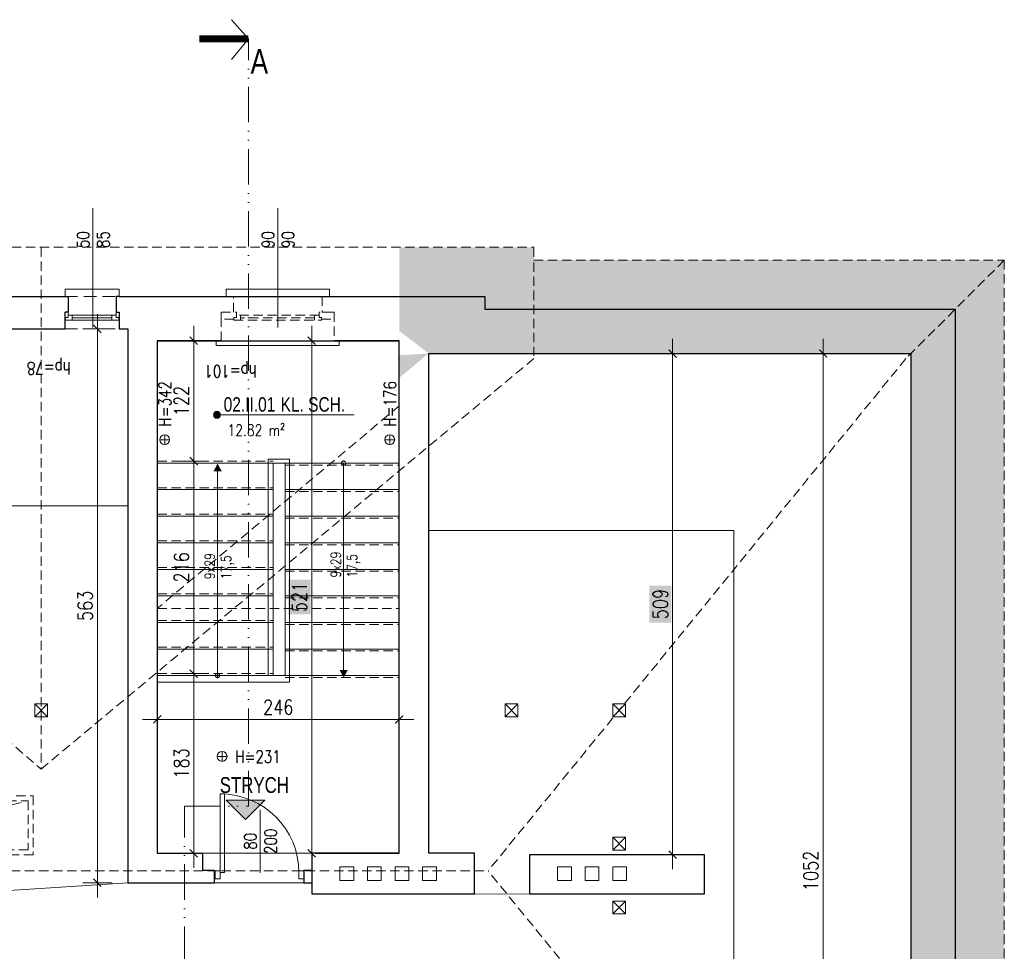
# Model space of a CAD drawing. Header units: millimetres. Extents: x 284606 to 569416, y -192995 to -95103.
# Tile 5 of 178: x 287939 to 288940, y -108755 to -107808. Entities that reach past the tile are written whole.
import ezdxf
from ezdxf.enums import TextEntityAlignment as Align

# ---------------------------------------------------------------- set-up
doc = ezdxf.new("R2010")
doc.units = ezdxf.units.MM
doc.linetypes.add('ACAD_ISO12W100', pattern=[21, 12, -3, 0, -3, 0, -3])
doc.linetypes.add('HIDDEN', pattern=[9.525, 6.35, -3.175])
doc.layers.get('0').update_dxf_attribs({"lineweight": 0})
for name, color, linetype, lineweight in [('!STR_Konstrukcja 0.20', 200, 'Continuous', 20), ('!STR_Konstrukcja 0.30', 64, 'Continuous', 30), ('!STR_Opisy 0.09', 8, 'Continuous', 9), ('!STR_Przerywana 0.09', 8, 'HIDDEN', 9), ('!STR_Stolarka drzwiowa', 30, 'Continuous', 15), ('!STR_Stolarka okienna', 72, 'Continuous', 15), ('!STR_Wymiarowanie', 254, 'Continuous', 9), ('EKO Opisy 0.09', 8, 'Continuous', 9), ('EKO przekroje', 82, 'Continuous', 13)]:
    doc.layers.add(name, color=color, linetype=linetype, lineweight=lineweight)
doc.layers.add('!STR_Kreskowanie ścian', color=7, linetype='Continuous', lineweight=5, true_color=0xa6a6a6)
doc.layers.add('!STR_Wentylacja', color=7, linetype='Continuous', lineweight=15, true_color=0x3399ff)
doc.layers.add('!STR_Obrysy pomieszczeń', color=215, linetype='Continuous', lineweight=9, plot=False)
doc.styles.add('1_50', font='txt', dxfattribs={"width": 0.8})
doc.styles.add('AB_Arial', font='NirmalaS.ttf')
doc.styles.add('EKO 1-10', font='romans.shx', dxfattribs={"width": 0.8, "height": 15})
doc.styles.add('EKO 1-5', font='romans.shx', dxfattribs={"width": 0.8, "height": 10})
doc.dimstyles.new('EKO wymiar 1-10', dxfattribs={"dimtxt": 15, "dimasz": 8, "dimexe": 15, "dimexo": 15, "dimgap": 5, "dimtad": 1, "dimdec": 0, "dimtxsty": 'EKO 1-10', "dimblk": 'ARCHTICK', "dimcen": 10, "dimdle": 15, "dimclrd": 256, "dimclre": 256, "dimclrt": 256, "dimazin": 2, "dimtfac": 1, "dimtdec": 0, "dimtmove": 2, "dimatfit": 3, "dimldrblk": 'ARCHTICK', "dimfxl": 15, "dimfxlon": 1, "dimlwd": -1, "dimlwe": -1, "dimarcsym": 0})

# ---------------------------------------------------------------- blocks, each defined once
blk = doc.blocks.new('wysokosc2')
at = {"ltscale": 2}
for points in [[(-5.1, 0), (5, 0)], [(0, 5.1), (0, -5.1)]]:
    blk.add_lwpolyline(points, dxfattribs=at)
blk.add_circle((0, 0), 5.03, dxfattribs=at)
at = {"ltscale": 2, "style": 'EKO 1-5', "width": 0.8}
blk.add_attdef('WYS', (13.3, -6), '', height=12.5, dxfattribs=at)
blk = doc.blocks.new('NR MIESZ')
h = blk.add_hatch(color=256)
h.dxf.hatch_style = 1
h.paths.add_polyline_path([(-24.5, -24.5), (0, 0), (24.5, -24.5)])
blk.add_lwpolyline([(-24.5, -24.5), (0, 0), (24.5, -24.5), (-24.5, -24.5)])
at = {"ltscale": 1.5, "style": 'AB_Arial', "width": 0.8}
for p in [(-33.2, -50.6), (-33.2, -83)]:
    blk.add_attdef('NR_POM.', p, '', height=20, rotation=0, dxfattribs=at)
blk = doc.blocks.new('*U277')
at = {"layer": '!STR_Opisy 0.09', "linetype": 'Continuous'}
blk.add_line((0, 32.1), (0, -89.2), dxfattribs=at)
at = {"layer": '!STR_Opisy 0.09', "ltscale": 0.7, "style": 'EKO 1-5', "width": 0.8}
blk.add_attdef('WYS', text='', height=12.5, rotation=270, dxfattribs=at).set_placement((-10.5, 0), align=Align.MIDDLE_CENTER)
at = {"layer": '!STR_Opisy 0.09', "linetype": 'Continuous', "style": 'EKO 1-5', "width": 0.8}
blk.add_attdef('SZER', text='', height=12.5, rotation=270, dxfattribs=at).set_placement((0, 0), align=Align.BOTTOM_CENTER)
blk.add_attdef('HP=', (21.4, -127.7), '', height=12.5, rotation=180, dxfattribs=at)
blk = doc.blocks.new('_ArchTick')
at = {"color": 0, "linetype": 'ByBlock', "const_width": 0.15}
blk.add_lwpolyline([(-0.5, -0.5), (0.5, 0.5)], dxfattribs=at)
blk = doc.blocks.new('*D321')
at = {"layer": '!STR_Wymiarowanie', "ltscale": 1.5, "transparency": 16777216}
for p, q in [((288236, -108119.2), (288236, -108670.2)), ((288251, -108134.2), (288221, -108134.2)), ((288251, -108655.2), (288221, -108655.2))]:
    blk.add_line(p, q, dxfattribs=at)
at = {"layer": 'Defpoints', "color": 0, "ltscale": 1.5, "transparency": 16777216}
for p in [(288325, -108134.2), (288236, -108655.2), (288325, -108655.2)]:
    blk.add_point(p, dxfattribs=at)
at = {"layer": '!STR_Wymiarowanie', "ltscale": 1.5, "transparency": 16777216, "xscale": 8, "yscale": 8, "zscale": 8}
for p, rotation in [((288236, -108134.2), 90), ((288236, -108655.2), 270)]:
    blk.add_blockref('_ArchTick', p, dxfattribs=dict(at, rotation=rotation))
at = {"layer": '!STR_Wymiarowanie', "ltscale": 1.5, "transparency": 16777216, "insert": (288223.5, -108394.7), "char_height": 15, "attachment_point": 5, "rotation": 90, "style": 'EKO 1-10'}
blk.add_mtext('521', dxfattribs=at)
blk = doc.blocks.new('*D322')
at = {"layer": '!STR_Wymiarowanie', "ltscale": 1.5, "transparency": 16777216}
for p, q in [((288079, -108534.2), (288079, -108504.2)), ((288325, -108534.2), (288325, -108504.2)), ((288340, -108519.2), (288064, -108519.2))]:
    blk.add_line(p, q, dxfattribs=at)
at = {"layer": 'Defpoints', "color": 0, "ltscale": 1.5, "transparency": 16777216}
for p in [(288079, -108519.2), (288079, -108655.2), (288325, -108655.2)]:
    blk.add_point(p, dxfattribs=at)
at = {"layer": '!STR_Wymiarowanie', "ltscale": 1.5, "transparency": 16777216, "xscale": 8, "yscale": 8, "zscale": 8, "rotation": 180}
blk.add_blockref('_ArchTick', (288079, -108519.2), dxfattribs=at)
at = {"layer": '!STR_Wymiarowanie', "ltscale": 1.5, "transparency": 16777216, "xscale": 8, "yscale": 8, "zscale": 8}
blk.add_blockref('_ArchTick', (288325, -108519.2), dxfattribs=at)
at = {"layer": '!STR_Wymiarowanie', "ltscale": 1.5, "transparency": 16777216, "insert": (288202, -108506.7), "char_height": 15, "attachment_point": 5, "style": 'EKO 1-10'}
blk.add_mtext('246', dxfattribs=at)
blk = doc.blocks.new('*D323')
at = {"layer": '!STR_Wymiarowanie', "ltscale": 1.5, "transparency": 16777216}
for p, q in [((288116, -108457.6), (288116, -108670.2)), ((288101, -108472.6), (288131, -108472.6)), ((288101, -108655.2), (288131, -108655.2))]:
    blk.add_line(p, q, dxfattribs=at)
at = {"layer": 'Defpoints', "color": 0, "ltscale": 1.5, "transparency": 16777216}
for p in [(288079, -108472.6), (288079, -108655.2), (288116, -108655.2)]:
    blk.add_point(p, dxfattribs=at)
at = {"layer": '!STR_Wymiarowanie', "ltscale": 1.5, "transparency": 16777216, "xscale": 8, "yscale": 8, "zscale": 8}
for p, rotation in [((288116, -108472.6), 90), ((288116, -108655.2), 270)]:
    blk.add_blockref('_ArchTick', p, dxfattribs=dict(at, rotation=rotation))
at = {"layer": '!STR_Wymiarowanie', "ltscale": 1.5, "transparency": 16777216, "insert": (288103.5, -108563.9), "char_height": 15, "attachment_point": 5, "rotation": 90, "style": 'EKO 1-10'}
blk.add_mtext('183', dxfattribs=at)
blk = doc.blocks.new('*D324')
at = {"layer": '!STR_Wymiarowanie', "ltscale": 1.5, "transparency": 16777216}
for p, q in [((288116, -108271.6), (288116, -108119.2)), ((288101, -108134.2), (288131, -108134.2)), ((288101, -108256.6), (288131, -108256.6))]:
    blk.add_line(p, q, dxfattribs=at)
at = {"layer": 'Defpoints', "color": 0, "ltscale": 1.5, "transparency": 16777216}
for p in [(288079, -108134.2), (288116, -108134.2), (288079, -108256.6)]:
    blk.add_point(p, dxfattribs=at)
at = {"layer": '!STR_Wymiarowanie', "ltscale": 1.5, "transparency": 16777216, "xscale": 8, "yscale": 8, "zscale": 8}
for p, rotation in [((288116, -108134.2), 90), ((288116, -108256.6), 270)]:
    blk.add_blockref('_ArchTick', p, dxfattribs=dict(at, rotation=rotation))
at = {"layer": '!STR_Wymiarowanie', "ltscale": 1.5, "transparency": 16777216, "insert": (288103.5, -108195.4), "char_height": 15, "attachment_point": 5, "rotation": 90, "style": 'EKO 1-10'}
blk.add_mtext('122', dxfattribs=at)
blk = doc.blocks.new('*D325')
at = {"layer": '!STR_Wymiarowanie', "ltscale": 1.5, "transparency": 16777216}
for p, q in [((288116, -108241.6), (288116, -108487.6)), ((288101, -108256.6), (288131, -108256.6)), ((288101, -108472.6), (288131, -108472.6))]:
    blk.add_line(p, q, dxfattribs=at)
at = {"layer": 'Defpoints', "color": 0, "ltscale": 1.5, "transparency": 16777216}
for p in [(288079, -108256.6), (288079, -108472.6), (288116, -108472.6)]:
    blk.add_point(p, dxfattribs=at)
at = {"layer": '!STR_Wymiarowanie', "ltscale": 1.5, "transparency": 16777216, "xscale": 8, "yscale": 8, "zscale": 8}
for p, rotation in [((288116, -108256.6), 90), ((288116, -108472.6), 270)]:
    blk.add_blockref('_ArchTick', p, dxfattribs=dict(at, rotation=rotation))
at = {"layer": '!STR_Wymiarowanie', "ltscale": 1.5, "transparency": 16777216, "insert": (288103.5, -108364.6), "char_height": 15, "attachment_point": 5, "rotation": 90, "style": 'EKO 1-10'}
blk.add_mtext('216', dxfattribs=at)
blk = doc.blocks.new('przekroj')
at = {"layer": 'EKO przekroje', "const_width": 7}
blk.add_lwpolyline([(7038.9, 3119.8), (7088.9, 3119.8)], dxfattribs=at)
blk = doc.blocks.new('przekroje')
at = {"layer": 'EKO przekroje'}
blk.add_blockref('przekroj', (-7038.9, -3119.8), dxfattribs=at)
blk = doc.blocks.new('*D496')
at = {"layer": '!STR_Wymiarowanie', "ltscale": 1.5, "transparency": 16777216}
for p, q in [((288756.2, -108132.2), (288756.2, -109214.2)), ((288771.2, -108147.2), (288741.2, -108147.2)), ((288771.2, -109199.2), (288741.2, -109199.2))]:
    blk.add_line(p, q, dxfattribs=at)
at = {"layer": 'Defpoints', "color": 0, "ltscale": 1.5, "transparency": 16777216}
for p in [(288845.4, -108147.2), (288756.2, -109199.2), (288845.4, -109199.2)]:
    blk.add_point(p, dxfattribs=at)
at = {"layer": '!STR_Wymiarowanie', "ltscale": 1.5, "transparency": 16777216, "xscale": 8, "yscale": 8, "zscale": 8}
for p, rotation in [((288756.2, -108147.2), 90), ((288756.2, -109199.2), 270)]:
    blk.add_blockref('_ArchTick', p, dxfattribs=dict(at, rotation=rotation))
at = {"layer": '!STR_Wymiarowanie', "ltscale": 1.5, "transparency": 16777216, "insert": (288743.7, -108673.2), "char_height": 15, "attachment_point": 5, "rotation": 90, "style": 'EKO 1-10'}
blk.add_mtext('1052', dxfattribs=at)
blk = doc.blocks.new('*D498')
at = {"layer": '!STR_Wymiarowanie', "ltscale": 1.5, "transparency": 16777216}
for p, q in [((288018.1, -108700.2), (288018.1, -108107.2)), ((288033.1, -108122.2), (288003.1, -108122.2)), ((288033.1, -108685.2), (288003.1, -108685.2))]:
    blk.add_line(p, q, dxfattribs=at)
at = {"layer": 'Defpoints', "color": 0, "ltscale": 1.5, "transparency": 16777216}
for p in [(288018.1, -108122.2), (288049, -108122.2), (288049, -108685.2)]:
    blk.add_point(p, dxfattribs=at)
at = {"layer": '!STR_Wymiarowanie', "ltscale": 1.5, "transparency": 16777216, "xscale": 8, "yscale": 8, "zscale": 8}
for p, rotation in [((288018.1, -108122.2), 90), ((288018.1, -108685.2), 270)]:
    blk.add_blockref('_ArchTick', p, dxfattribs=dict(at, rotation=rotation))
at = {"layer": '!STR_Wymiarowanie', "ltscale": 1.5, "transparency": 16777216, "insert": (288005.6, -108403.7), "char_height": 15, "attachment_point": 5, "rotation": 90, "style": 'EKO 1-10'}
blk.add_mtext('563', dxfattribs=at)
blk = doc.blocks.new('*U506')
at = {"ltscale": 0.3}
blk.add_hatch(color=256, dxfattribs=at).paths.add_polyline_path([(-0.9, 50, 1), (6.8, 50, 1)])
at = {"ltscale": 1.5}
blk.add_line((17.6, 50), (154.6, 50), dxfattribs=at)
at = {"ltscale": 0.3}
blk.add_lwpolyline([(17.6, 50), (3, 50)], dxfattribs=at)
blk.add_circle((3, 50), 3.86, dxfattribs=at)
at = {"ltscale": 1.5, "width": 0.8}
for tag, p, height, style in [('NR_POM.', (10.5, 53.4), 16, 'AB_Arial'), ('NAZWA_POMIESZCZENIA', (66.9, 53.4), 16, 'AB_Arial'), ('POSADZKA', (9.1, 4), 12.5, 'EKO 1-5')]:
    blk.add_attdef(tag, p, '', height=height, rotation=0, dxfattribs=dict(at, style=style))
at = {"ltscale": 1.5, "style": 'EKO 1-5', "width": 0.8}
blk.add_attdef('POWIERZCHNIA', text='', height=12.5, rotation=0, dxfattribs=at).set_placement((78.1, 22.9), align=Align.BOTTOM_RIGHT)
blk = doc.blocks.new('*U183')
at = {"layer": '!STR_Opisy 0.09', "linetype": 'Continuous'}
blk.add_line((0, 32.1), (0, -89.2), dxfattribs=at)
at = {"layer": '!STR_Opisy 0.09', "ltscale": 0.7, "style": 'EKO 1-5', "width": 0.8}
blk.add_attdef('WYS', text='', height=12.5, rotation=270, dxfattribs=at).set_placement((-10.5, 0), align=Align.MIDDLE_CENTER)
at = {"layer": '!STR_Opisy 0.09', "linetype": 'Continuous', "style": 'EKO 1-5', "width": 0.8}
blk.add_attdef('SZER', text='', height=12.5, rotation=270, dxfattribs=at).set_placement((0, 0), align=Align.BOTTOM_CENTER)
blk.add_attdef('HP=', (22.5, -124.5), '', height=12.5, rotation=180, dxfattribs=at)
blk = doc.blocks.new('*D566')
at = {"layer": '!STR_Wymiarowanie', "ltscale": 1.5, "transparency": 16777216}
for p, q in [((288603.1, -108671.6), (288603.1, -108132.2)), ((288618.1, -108147.2), (288588.1, -108147.2)), ((288618.1, -108656.6), (288588.1, -108656.6))]:
    blk.add_line(p, q, dxfattribs=at)
at = {"layer": 'Defpoints', "color": 0, "ltscale": 1.5, "transparency": 16777216}
for p in [(288603.1, -108147.2), (288635.3, -108147.2), (288635.2, -108656.6)]:
    blk.add_point(p, dxfattribs=at)
at = {"layer": '!STR_Wymiarowanie', "ltscale": 1.5, "transparency": 16777216, "xscale": 8, "yscale": 8, "zscale": 8}
for p, rotation in [((288603.1, -108147.2), 90), ((288603.1, -108656.6), 270)]:
    blk.add_blockref('_ArchTick', p, dxfattribs=dict(at, rotation=rotation))
at = {"layer": '!STR_Wymiarowanie', "ltscale": 1.5, "transparency": 16777216, "insert": (288590.6, -108401.9), "char_height": 15, "attachment_point": 5, "rotation": 90, "style": 'EKO 1-10'}
blk.add_mtext('509', dxfattribs=at)
blk = doc.blocks.new('WYŁAZ NA DACH')
at = {"layer": '!STR_Przerywana 0.09', "ltscale": 1.5}
for points in [[(0, 60), (60, 60), (60, 0), (0, 0)], [(5, 55), (55, 55), (55, 5), (5, 5)]]:
    blk.add_lwpolyline(points, close=True, dxfattribs=at)
blk.add_lwpolyline([(5, 5), (10.9, 43.9), (55, 55)], dxfattribs=at)
blk = doc.blocks.new('*U207')
at = {"layer": '!STR_Opisy 0.09', "linetype": 'Continuous'}
blk.add_line((40.7, 63.9), (40.7, -0.3), dxfattribs=at)
at = {"layer": '!STR_Stolarka drzwiowa'}
for points in [[(0, 0), (0, 80), (4.4, 80), (4.4, 0)], [(-5, -6.2), (0, -6.2), (0, 1.8), (-5, 1.8)], [(80, -6.2), (85, -6.2), (85, 1.8), (80, 1.8)]]:
    blk.add_lwpolyline(points, close=True, dxfattribs=at)
blk.add_arc((0, 0), 80, 0, 90, dxfattribs=at)
at = {"layer": '!STR_Opisy 0.09', "linetype": 'Continuous', "style": 'EKO 1-10', "width": 0.8}
blk.add_attdef('SZER', text='', height=12.5, rotation=90, dxfattribs=at).set_placement((40.7, 31.8), align=Align.BOTTOM_CENTER)
at = {"layer": '!STR_Opisy 0.09', "ltscale": 0.7, "style": 'EKO 1-10', "width": 0.8}
blk.add_attdef('WYS', text='', height=12.5, rotation=90, dxfattribs=at).set_placement((51.3, 31.8), align=Align.MIDDLE_CENTER)

msp = doc.modelspace()

# ---------------------------------------------------------------- hatches: boundary and pattern name
at = {"layer": '!STR_Kreskowanie ścian', "ltscale": 1.5}
h = msp.add_hatch(dxfattribs=at)
h.set_pattern_fill('AR-B88', color=256, scale=0.1, angle=90)
h.paths.add_polyline_path([(286998.1, -108697.9), (286985.1, -108697.9), (286948, -108697.9), (286948, -109293.8), (286998.1, -109243.7)])
h.paths.add_polyline_path([(287043.1, -108697.9), (286998.1, -108697.9), (286998.1, -109243.7), (287043.1, -109198.7)])
h.paths.add_polyline_path([(287467.8, -109250.2), (287422.8, -109250.2), (287422.8, -109244.2), (287422.8, -109244.2), (287372.8, -109294.2), (287372.8, -109300.2), (287467.8, -109300.2)])
h.paths.add_polyline_path([(287467.8, -109205.2), (287467.8, -109199.2), (287467.8, -109202.2), (287422.8, -109244.2), (287422.8, -109244.2), (287422.8, -109250.2), (287467.8, -109250.2)])
h.paths.add_polyline_path([(288890.4, -108102.3), (288845.4, -108147.3), (288845.4, -109199.2), (288890.4, -109244.2)])
h.paths.add_polyline_path([(288940.4, -108052.3), (288890.4, -108102.3), (288890.4, -109244.2), (288940.4, -109294.2)])
h.paths.add_polyline_path([(287567.1, -108186.1), (287582.1, -108089.2), (287582.1, -108039.2), (287459.6, -108039.2), (287459.6, -108186.4), (287564.1, -108185.9)])
h.paths.add_polyline_path([(287582.1, -108089.2), (287567.1, -108186.1), (287568.4, -108185.1), (287569.5, -108186.2), (287582.1, -108186.2)], flags=17)
h.paths.add_polyline_path([(288412, -108102.2), (288412.1, -108102.2), (288412.1, -108089.2), (288325.1, -108089.2), (288325.1, -108134.2), (288325.1, -108134.2), (288325.1, -108148.9), (288355.1, -108147.2), (288355, -108147.1)])
h.paths.add_polyline_path([(288462, -108052.2), (288462, -108039.2), (288325.1, -108039.2), (288325.1, -108089.2), (288412.1, -108089.2), (288412.1, -108102.2), (288412, -108102.2)])
h.paths.add_polyline_path([(288355.1, -108147.2), (288325, -108124.2), (288325, -108175.8), (288325.1, -108258.6), (288325.1, -108171.9), (288355.1, -108146.9)])
h.paths.add_polyline_path([(288234.8, -108412.2), (288234.8, -108377.2), (288212.3, -108377.2), (288212.3, -108412.2)])
h.paths.add_polyline_path([(287050.5, -108397.9), (287050.5, -108343.9)])
h.paths.add_polyline_path([(288601.9, -108420.9), (288601.9, -108383.1), (288579.4, -108383.1), (288579.4, -108420.9)])
h.paths.add_polyline_path([(287924.9, -109176.4), (287963.2, -109176.4), (287963.2, -109153.9), (287924.9, -109153.9)])
h = msp.add_hatch(dxfattribs=at)
h.set_pattern_fill('AR-B88', color=256, scale=0.1)
h.paths.add_polyline_path([(287467.8, -109202.2), (287042.6, -109199.2), (286998.1, -109243.7), (286998.1, -109244.2), (287422.8, -109244.2)])
h.paths.add_polyline_path([(287422.8, -109244.2), (286997.6, -109244.2), (286948, -109293.8), (286948, -109294.2), (287372.8, -109294.2)])
h.paths.add_polyline_path([(288419.3, -109233.6), (288465.2, -109244.2), (288465.2, -109263.2), (287972, -109263.2), (287916, -109263.2), (288006, -109263.2), (288006, -109313.2), (288421.3, -109313.2), (288421.3, -109263.2)])
h.paths.add_polyline_path([(288890.4, -109244.2), (288419.3, -109233.6), (288515.2, -109294.2), (288940.4, -109294.2), (288940.4, -109294.2)])
h.paths.add_polyline_path([(288845.4, -109199.2), (288420.2, -109199.2), (288419.3, -109233.6), (288890.4, -109244.2)])
h.paths.add_polyline_path([(288940.4, -108052.3), (288940.4, -108052.3), (288462, -108052.2), (288412, -108102.2), (288890.4, -108102.3)])
h.paths.add_polyline_path([(288890.4, -108102.3), (288412, -108102.2), (288355, -108147.1), (288845.4, -108147.3)])
at = {"layer": '!STR_Opisy 0.09', "linetype": 'Continuous'}
h = msp.add_hatch(color=256, dxfattribs=at)
h.dxf.hatch_style = 1
h.paths.add_polyline_path([(288136.2, -108266.8), (288140.3, -108259.2), (288140.3, -108266.8)])
h.paths.add_polyline_path([(288140.3, -108266.8), (288140.3, -108259.2), (288144.5, -108266.8)])
h = msp.add_hatch(color=256, dxfattribs=at)
h.dxf.hatch_style = 1
h.paths.add_polyline_path([(288264.4, -108469), (288268.5, -108476.6), (288268.5, -108469)])
h.paths.add_polyline_path([(288268.5, -108469), (288268.5, -108476.6), (288272.7, -108469)])

# ---------------------------------------------------------------- linework, layer by layer
at = {"layer": '!STR_Konstrukcja 0.20', "ltscale": 1.5}
for p, q in [((288079, -108258.6), (288197, -108258.6)), ((288197, -108474.6), (288197, -108258.6)), ((288197, -108258.6), (288325, -108258.6)), ((288209, -108474.6), (288209, -108258.6)), ((288079, -108285.6), (288197, -108285.6)), ((288209, -108285.6), (288325, -108285.6)), ((288079, -108312.6), (288197, -108312.6)), ((288209, -108312.6), (288325, -108312.6)), ((288079, -108339.6), (288197, -108339.6)), ((288209, -108339.6), (288325, -108339.6)), ((288079, -108366.6), (288197, -108366.6)), ((288209, -108366.6), (288325, -108366.6)), ((288079, -108393.6), (288197, -108393.6)), ((288209, -108393.6), (288325, -108393.6)), ((288079, -108420.6), (288197, -108420.6)), ((288209, -108420.6), (288325, -108420.6)), ((288079, -108447.6), (288197, -108447.6)), ((288209, -108447.6), (288325, -108447.6)), ((288079, -108474.6), (288197, -108474.6)), ((288197, -108474.6), (288325, -108474.6))]:
    msp.add_line(p, q, dxfattribs=at)
at = {"layer": '!STR_Konstrukcja 0.20', "linetype": 'Continuous', "lineweight": 15}
for points in [[(287985.3, -108089.2), (287985.3, -108089.2), (287985.3, -108081.7), (288040.3, -108081.7), (288040.3, -108089.2), (288040.3, -108089.2)], [(288156.5, -108089.2), (288149, -108089.2), (288149, -108081.7), (288254, -108081.7), (288254, -108089.2), (288246.5, -108089.2)], [(288144, -108134.2), (288139, -108134.2), (288139, -108139.2), (288264, -108139.2), (288264, -108134.2), (288259, -108134.2)]]:
    msp.add_lwpolyline(points, dxfattribs=at)
at = {"layer": '!STR_Konstrukcja 0.30', "ltscale": 1.5}
for p, q in [((288125, -108655.2), (288125, -108672.3)), ((288125, -108672.3), (288137, -108672.3)), ((288137, -108672.3), (288137, -108685.2)), ((288228, -108672.3), (288228, -108685.2)), ((288228, -108672.3), (288236, -108672.3))]:
    msp.add_line(p, q, dxfattribs=at)
for points in [[(287925.9, -108089.2), (287985.3, -108089.2)], [(287985.3, -108089.2), (287985.3, -108089.2), (287988.2, -108089.2), (287988.2, -108105.3), (287985.3, -108105.3)], [(288246.5, -108089.2), (288412, -108089.2), (288412, -108102.2), (288890.4, -108102.2), (288890.4, -109244.2), (288465.2, -109244.2), (288465.2, -109263.2), (288030.1, -109263.2)], [(288040.3, -108089.2), (288037.3, -108089.2), (288037.3, -108105.3), (288040.3, -108105.3)], [(288040.3, -108089.2), (288156.5, -108089.2)], [(288156.5, -108089.2), (288246.5, -108089.2)], [(287925.9, -108122.2), (287985.3, -108122.2)], [(288040.3, -108122.2), (288049, -108122.2)], [(288049, -108122.2), (288049, -108685.2), (288137, -108685.2)], [(288144, -108134.2), (288079, -108134.2), (288079, -108655.2), (288125, -108655.2)], [(288079, -108134.2), (288144, -108134.2)], [(288144, -108134.2), (288259, -108134.2)], [(288240, -108655.2), (288325, -108655.2), (288325, -108134.2), (288259, -108134.2)], [(288259, -108134.2), (288325, -108134.2)], [(288355, -108147.1), (288845.4, -108147.2), (288845.4, -109199.2), (288420.2, -109199.2), (288420.2, -109205.2), (287972, -109205.2)], [(288355, -108655.2), (288355, -108147.1)], [(288325, -108655.2), (288236, -108655.2), (288236, -108696.6), (288401.6, -108696.6), (288401.6, -108655.2), (288355, -108655.2)], [(288228, -108685.2), (288236, -108685.2)]]:
    msp.add_lwpolyline(points, dxfattribs=at)
at = {"layer": '!STR_Konstrukcja 0.30', "ltscale": 2}
for points in [[(287985.3, -108122.2), (287985.3, -108105.3), (287985.3, -108105.3)], [(288040.3, -108105.3), (288040.3, -108105.3), (288040.3, -108122.2)]]:
    msp.add_lwpolyline(points, dxfattribs=at)
at = {"layer": '!STR_Konstrukcja 0.30', "ltscale": 1.5}
msp.add_lwpolyline([(288457.7, -108656.6), (288635.2, -108656.6), (288635.2, -108696.7), (288457.7, -108696.7)], close=True, dxfattribs=at)
at = {"layer": '!STR_Obrysy pomieszczeń', "ltscale": 0.3}
for points in [[(288125, -108655.2), (288079, -108655.2), (288079, -108134.2), (288325, -108134.2), (288325, -108655.2), (288125, -108655.2)], [(287582, -108302.2), (288049, -108302.2), (288049, -108685.2), (287875.5, -108696.5)], [(287875.5, -108696.5), (288049, -108685.2), (288236, -108685.2), (288236, -108696.6), (288401.6, -108696.6), (288457.7, -108696.7), (288635.2, -108696.7), (288635.2, -108656.6), (288457.7, -108656.6), (288457.7, -108696.7), (288401.6, -108696.6), (288401.6, -108655.2), (288355, -108655.2), (288355, -108327.2), (288665.4, -108327.2), (288665.4, -109019.2)]]:
    msp.add_lwpolyline(points, dxfattribs=at)
at = {"layer": '!STR_Opisy 0.09', "linetype": 'Continuous'}
for points in [[(288140.3, -108261.2), (288140.2, -108476.6)], [(288268.5, -108474.6), (288268.5, -108258.6)]]:
    msp.add_lwpolyline(points, dxfattribs=at)
at = {"layer": '!STR_Opisy 0.09', "linetype": 'HIDDEN', "ltscale": 2}
for centre in [(288268.5, -108258.6), (288140.2, -108474.6)]:
    msp.add_circle(centre, 2.17, dxfattribs=at)
at = {"layer": '!STR_Przerywana 0.09', "ltscale": 1.5}
for p, q in [((287960.8, -108039.2), (287960.8, -108569.8)), ((288462, -108054.7), (288462, -108149.7)), ((288325, -108200.5), (288079, -108406.3)), ((288079, -108256.6), (288197, -108256.6)), ((288209, -108260.6), (288325, -108260.6)), ((288079, -108283.6), (288197, -108283.6)), ((288209, -108287.6), (288325, -108287.6)), ((288079, -108310.6), (288197, -108310.6)), ((288209, -108314.6), (288325, -108314.6)), ((288079, -108337.6), (288197, -108337.6)), ((288209, -108341.6), (288325, -108341.6)), ((288079, -108364.6), (288197, -108364.6)), ((288209, -108368.6), (288325, -108368.6)), ((288079, -108391.6), (288197, -108391.6)), ((288209, -108395.6), (288325, -108395.6)), ((288079, -108406.3), (288325, -108406.3)), ((288079, -108418.6), (288197, -108418.6)), ((288209, -108422.6), (288325, -108422.6)), ((288079, -108445.6), (288197, -108445.6)), ((288209, -108449.6), (288325, -108449.6)), ((288079, -108472.6), (288197, -108472.6)), ((288209, -108476.6), (288325, -108476.6)), ((288240, -108655.2), (288125, -108655.2)), ((287472.9, -108673.2), (288415.4, -108673.2)), ((288137, -108685.2), (288228, -108685.2))]:
    msp.add_line(p, q, dxfattribs=at)
msp.add_lwpolyline([(286935, -108136.2), (287459.5, -108136.2), (287459.5, -108039.2), (288462, -108039.2), (288462, -108052.2), (288940.3, -108052.2), (288940.3, -109294.2), (288515.1, -109294.2), (288515.1, -109313.2), (287838, -109313.2), (287838, -109300.2), (287372.7, -109300.2), (287372.7, -109294.2), (286948, -109294.2), (286948, -108747.8), (286935, -108747.8)], close=True, dxfattribs=at)
for points in [[(288940.4, -108052.2), (288840.4, -108152.2), (288415.4, -108673.2)], [(288144, -108134.2), (288144, -108105.3), (288156.5, -108105.3), (288156.5, -108089.2)], [(288246.5, -108089.2), (288246.5, -108105.3), (288259, -108105.3), (288259, -108134.2)], [(288144, -108112.3), (288144, -108105.3), (288159.4, -108105.3), (288159.4, -108110.4), (288156.9, -108110.4), (288156.9, -108112.3), (288144, -108112.3)], [(288246, -108113.4), (288246, -108110.4), (288243.5, -108110.4), (288243.5, -108108.3), (288159.4, -108108.3), (288159.4, -108110.4), (288156.9, -108110.4), (288156.9, -108113.4), (288246, -108113.4)], [(288163.5, -108108.3), (288163.5, -108113.4)], [(288239, -108110.8), (288163.5, -108110.8)], [(288239, -108113.4), (288239, -108108.3)], [(288259, -108112.3), (288259, -108105.3), (288243.5, -108105.3), (288243.5, -108110.4), (288246, -108110.4), (288246, -108112.3), (288259, -108112.3)], [(287459.6, -108136.2), (287960.8, -108569.8)], [(288462, -108152.2), (287960.8, -108569.8)], [(288940.4, -109294.2), (288840.4, -109194.2), (288415.4, -108673.2)]]:
    msp.add_lwpolyline(points, dxfattribs=at)
at = {"layer": '!STR_Przerywana 0.09', "ltscale": 2}
for points in [[(287985.3, -108089.2), (288040.3, -108089.2)], [(287985.3, -108122.2), (288040.3, -108122.2)]]:
    msp.add_lwpolyline(points, dxfattribs=at)
at = {"layer": '!STR_Stolarka okienna', "ltscale": 0.3}
for points in [[(287985.3, -108112.3), (287985.3, -108105.3), (287988.2, -108105.3), (287988.2, -108110.4), (287985.7, -108110.4), (287985.7, -108112.3), (287985.3, -108112.3)], [(288039.8, -108113.4), (288039.8, -108110.4), (288037.3, -108110.4), (288037.3, -108108.3), (287988.2, -108108.3), (287988.2, -108110.4), (287985.7, -108110.4), (287985.7, -108113.4), (288039.8, -108113.4)], [(287992.3, -108108.3), (287992.3, -108113.4)], [(288032.8, -108110.8), (287992.3, -108110.8)], [(288032.8, -108113.4), (288032.8, -108108.3)], [(288040.3, -108112.3), (288040.3, -108105.3), (288037.3, -108105.3), (288037.3, -108110.4), (288039.8, -108110.4), (288039.8, -108112.3), (288040.3, -108112.3)]]:
    msp.add_lwpolyline(points, dxfattribs=at)
at = {"layer": '!STR_Wentylacja', "ltscale": 1.5}
for points in [[(288264.8, -108668.9), (288264.8, -108682.9), (288278.8, -108682.9), (288278.8, -108668.9)], [(288292.8, -108668.9), (288292.8, -108682.9), (288306.8, -108682.9), (288306.8, -108668.9)], [(288320.8, -108668.9), (288320.8, -108682.9), (288334.8, -108682.9), (288334.8, -108668.9)], [(288348.8, -108668.9), (288348.8, -108682.9), (288362.8, -108682.9), (288362.8, -108668.9)], [(288486.1, -108668.9), (288486.1, -108682.9), (288500.1, -108682.9), (288500.1, -108668.9)], [(288514.1, -108668.9), (288514.1, -108682.9), (288528.1, -108682.9), (288528.1, -108668.9)], [(288542.1, -108668.9), (288542.1, -108682.9), (288556.1, -108682.9), (288556.1, -108668.9)]]:
    msp.add_lwpolyline(points, close=True, dxfattribs=at)
at = {"layer": '!STR_Wymiarowanie', "ltscale": 1.5}
for points in [[(288079, -108481.4), (288213.5, -108481.4), (288213.5, -108254.7), (288191.9, -108254.7), (288191.9, -108474.6)], [(287954.3, -108503.4), (287967.3, -108503.4), (287967.3, -108516.4), (287954.3, -108503.4), (287954.3, -108516.4), (287967.3, -108503.4), (287967.3, -108516.4), (287954.3, -108516.4)], [(288432.8, -108503.4), (288445.8, -108503.4), (288445.8, -108516.4), (288432.8, -108503.4), (288432.8, -108516.4), (288445.8, -108503.4), (288445.8, -108516.4), (288432.8, -108516.4)], [(288542.1, -108503.4), (288555.1, -108503.4), (288555.1, -108516.4), (288542.1, -108503.4), (288542.1, -108516.4), (288555.1, -108503.4), (288555.1, -108516.4), (288542.1, -108516.4)], [(288542.1, -108639), (288555.1, -108639), (288555.1, -108652), (288542.1, -108639), (288542.1, -108652), (288555.1, -108639), (288555.1, -108652), (288542.1, -108652)], [(288542.1, -108704), (288555.1, -108704), (288555.1, -108717), (288542.1, -108704), (288542.1, -108717), (288555.1, -108704), (288555.1, -108717), (288542.1, -108717)]]:
    msp.add_lwpolyline(points, dxfattribs=at)
at = {"layer": 'EKO Opisy 0.09', "linetype": 'ACAD_ISO12W100', "ltscale": 3}
msp.add_lwpolyline([(288154.6, -107807.8), (288171.6, -107827.2), (288154.6, -107848.2)], dxfattribs=at)
msp.add_lwpolyline([(288154.6, -107807.8), (288171.6, -107827.2), (288154.6, -107848.2)], dxfattribs=at)
msp.add_lwpolyline([(288154.6, -107807.8), (288171.6, -107827.2), (288154.6, -107848.2)], dxfattribs=at)
at = {"layer": 'EKO Opisy 0.09', "color": 133, "linetype": 'ACAD_ISO12W100', "ltscale": 3, "true_color": 0x4ddaea}
msp.add_lwpolyline([(288106.6, -109460.9), (288106.6, -108607.3), (288171.6, -108607.3), (288171.6, -107827.2)], dxfattribs=at)

# ---------------------------------------------------------------- block references
at = {"layer": '!STR_Konstrukcja 0.30', "ltscale": 1.5}
ref = msp.add_blockref('*U277', (288201.5, -108031.4), dxfattribs=dict(at, xscale=-1))
ref.add_attrib('SZER', '90', dxfattribs={"layer": '!STR_Opisy 0.09', "linetype": 'Continuous', "height": 12.5, "rotation": 90, "style": 'EKO 1-5', "width": 0.8}).set_placement((288201.5, -108031.4), align=Align.BOTTOM_CENTER)
ref.add_attrib('WYS', '90', dxfattribs={"layer": '!STR_Opisy 0.09', "ltscale": 0.7, "height": 12.5, "rotation": 90, "style": 'EKO 1-5', "width": 0.8}).set_placement((288212, -108031.4), align=Align.MIDDLE_CENTER)
ref.add_attrib('HP=', 'hp=101', (288180.1, -108159.1), dxfattribs={"layer": '!STR_Opisy 0.09', "linetype": 'Continuous', "height": 12.5, "rotation": 180, "style": 'EKO 1-5', "width": 0.8})
at = {"layer": '!STR_Opisy 0.09'}
ref = msp.add_blockref('*U183', (288013.6, -108031.4), dxfattribs=dict(at, xscale=-1))
ref.add_attrib('SZER', '50', dxfattribs={"linetype": 'Continuous', "height": 12.5, "rotation": 90, "style": 'EKO 1-5', "width": 0.8}).set_placement((288013.6, -108031.4), align=Align.BOTTOM_CENTER)
ref.add_attrib('WYS', '85', dxfattribs={"ltscale": 0.7, "height": 12.5, "rotation": 90, "style": 'EKO 1-5', "width": 0.8}).set_placement((288024.1, -108031.4), align=Align.MIDDLE_CENTER)
ref.add_attrib('HP=', 'hp=78', (287991, -108155.9), dxfattribs={"linetype": 'Continuous', "height": 12.5, "rotation": 180, "style": 'EKO 1-5', "width": 0.8})
ref = msp.add_blockref('wysokosc2', (288086.5, -108234.8), dxfattribs=dict(at, xscale=-1, rotation=270))
ref.add_attrib('WYS', 'H=342', (288093, -108221.5), dxfattribs={"layer": '0', "ltscale": 2, "height": 12.5, "rotation": 90, "style": 'EKO 1-5', "width": 0.8})
ref = msp.add_blockref('wysokosc2', (288315.4, -108234.8), dxfattribs=dict(at, xscale=-1, rotation=270))
ref.add_attrib('WYS', 'H=176', (288321.9, -108221.5), dxfattribs={"layer": '0', "ltscale": 2, "height": 12.5, "rotation": 90, "style": 'EKO 1-5', "width": 0.8})
ref = msp.add_blockref('*U506', (288136.9, -108255.5), dxfattribs=dict(at, xscale=0.9199999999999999, yscale=0.9199999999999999, zscale=0.9199999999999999))
ref.add_attrib('NAZWA_POM', 'KL. SCH.', (288204.4, -108206.3), dxfattribs={"layer": '0', "ltscale": 1.5, "height": 14.72, "rotation": 0, "style": 'AB_Arial', "width": 0.8})
ref.add_attrib('NUMER_POM', '02.II.01', (288146.5, -108206.3), dxfattribs={"layer": '0', "ltscale": 1.5, "height": 14.72, "rotation": 0, "style": 'AB_Arial', "width": 0.8})
ref.add_attrib('R-SURF', '12.82 m²', dxfattribs={"layer": '0', "ltscale": 1.5, "height": 11.5, "rotation": 0, "style": 'EKO 1-5', "width": 0.8}).set_placement((288208.7, -108234.4), align=Align.BOTTOM_RIGHT)
ref = msp.add_blockref('wysokosc2', (288144.9, -108556.8), dxfattribs=dict(at, xscale=-1, rotation=180))
ref.add_attrib('WYS', 'H=231', (288158.2, -108563.2), dxfattribs={"layer": '0', "ltscale": 2, "height": 12.5, "style": 'EKO 1-5', "width": 0.8})
ref = msp.add_blockref('NR MIESZ', (288168.7, -108620.8), dxfattribs=dict(at, xscale=-0.8, yscale=0.8, zscale=0.8, rotation=180))
ref.add_attrib('NR_POM.', 'STRYCH', (288142.5, -108593.9), dxfattribs={"layer": '0', "ltscale": 1.5, "height": 16, "rotation": 360, "style": 'AB_Arial', "width": 0.8})
at = {"layer": '!STR_Stolarka drzwiowa', "ltscale": 0.3}
msp.add_blockref('*U207', (288143, -108674.9), dxfattribs=at).add_auto_attribs({'WYS': '200', 'SZER': '80'})
at = {"layer": '!STR_Wymiarowanie'}
msp.add_blockref('WYŁAZ NA DACH', (287892.7, -108656.8), dxfattribs=at)
at = {"layer": 'EKO Opisy 0.09', "rotation": 180}
msp.add_blockref('przekroje', (288171.6, -107827.2), dxfattribs=at)
msp.add_blockref('przekroje', (288171.6, -107827.2), dxfattribs=at)
msp.add_blockref('przekroje', (288171.6, -107827.2), dxfattribs=at)

# ---------------------------------------------------------------- texts
at = {"layer": '!STR_Opisy 0.09', "ltscale": 2, "char_height": 10, "attachment_point": 1, "rotation": 90, "style": 'EKO 1-5'}
for insert in [(288127.3, -108376.6), (288255.5, -108375)]:
    msp.add_mtext_dynamic_manual_height_columns('9x29\\P17,5', width=22.033, gutter_width=12.5, heights=[0], dxfattribs=dict(at, insert=insert))
at = {"layer": 'EKO Opisy 0.09', "insert": (288191.7, -107862.7), "char_height": 25, "attachment_point": 9, "style": '1_50'}
msp.add_mtext_dynamic_manual_height_columns('A', width=119.514, gutter_width=12.5, heights=[0], dxfattribs=at)

# ---------------------------------------------------------------- dimensions: what is measured, and where the dimension line sits
at = {"layer": '!STR_Wymiarowanie', "ltscale": 1.5}
for base, p1, p2, picture, middle in [((288018.1, -108122.2), (288049, -108685.2), (288049, -108122.2), '*D498', (288005.6, -108403.7)), ((288116, -108134.2), (288079, -108256.6), (288079, -108134.2), '*D324', (288103.5, -108195.4)), ((288236, -108655.2), (288325, -108134.2), (288325, -108655.2), '*D321', (288223.5, -108394.7)), ((288603.1, -108147.2), (288635.2, -108656.6), (288635.3, -108147.2), '*D566', (288590.6, -108401.9)), ((288756.2, -109199.2), (288845.4, -108147.2), (288845.4, -109199.2), '*D496', (288743.7, -108673.2)), ((288116, -108472.6), (288079, -108256.6), (288079, -108472.6), '*D325', (288103.5, -108364.6)), ((288116, -108655.2), (288079, -108472.6), (288079, -108655.2), '*D323', (288103.5, -108563.9))]:
    dim = msp.add_linear_dim(base=base, p1=p1, p2=p2, angle=90, dimstyle='EKO wymiar 1-10', dxfattribs=at)
    dim.commit()
    dim.dimension.update_dxf_attribs({"geometry": picture, "text_midpoint": middle})
dim = msp.add_linear_dim(base=(288079, -108519.2), p1=(288325, -108655.2), p2=(288079, -108655.2), dimstyle='EKO wymiar 1-10', dxfattribs=at)
dim.commit()
dim.dimension.update_dxf_attribs({"geometry": '*D322', "text_midpoint": (288202, -108506.7)})

doc.saveas('drawing.dxf')
